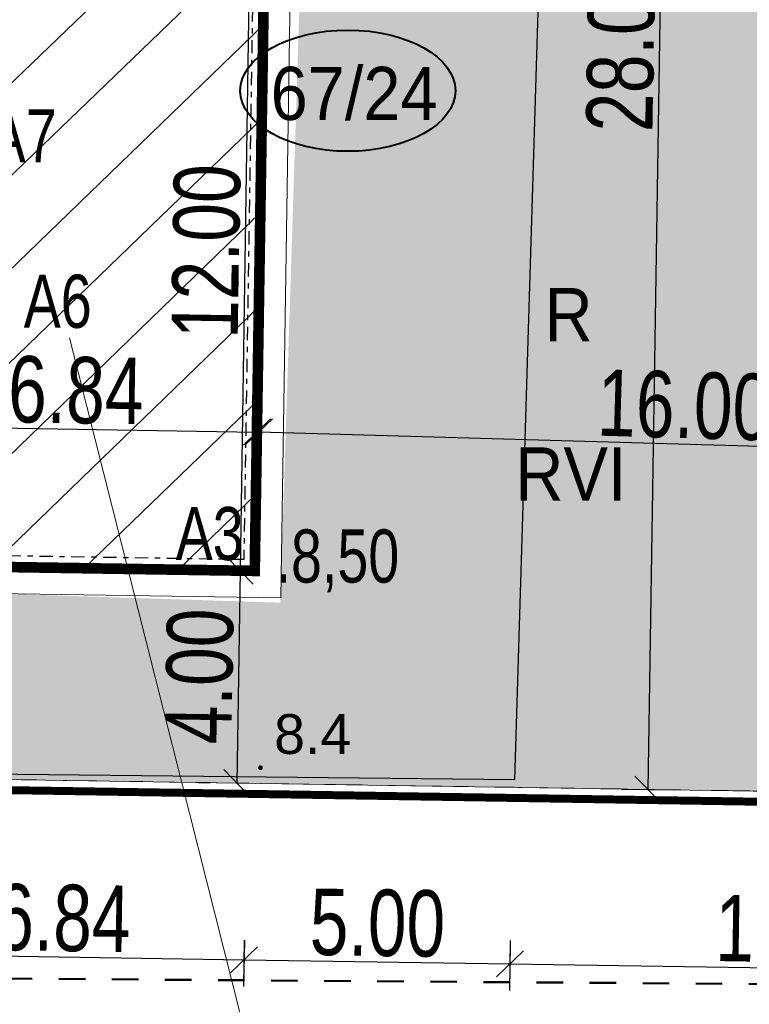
# Model space of a CAD drawing. Extents: x -3 to 10956327, y 0 to 11904415.
# Tile 10 of 14: x 5478162 to 5478176, y 5952193 to 5952212. Entities that reach past the tile are written whole.
import ezdxf

# ---------------------------------------------------------------- set-up
doc = ezdxf.new("R2010")
doc.units = 0
doc.header["$LTSCALE"] = 0.5
doc.header["$PDMODE"] = 33
doc.header["$PDSIZE"] = 0.3
for name, pattern in [('1 1', [2, 1, -1]), ('DASHDOT', [1, 0.5, -0.25, 0, -0.25]), ('EGKK', [4, 3, -1]), ('EGUG', [2, 1, -1]), ('HIDDEN', [0.375, 0.25, -0.125])]:
    doc.linetypes.add(name, pattern=pattern)
doc.layers.get('0').update_dxf_attribs({"color": 251})
doc.layers.get('Defpoints').update_dxf_attribs({"color": 251})
for name, color, linetype in [('--granica', 2, 'Continuous'), ('--proj.bud', 7, 'Continuous'), ('--rzędne terenu', 5, 'Continuous'), ('--trawa', 104, 'Continuous'), ('-pkt tyczenia', 7, 'Continuous'), ('Strzałka', 251, 'Continuous')]:
    doc.layers.add(name, color=color, linetype=linetype)
for name, color, linetype, lineweight in [('--OPISY', 7, 'Continuous', 0), ('--wymiary', 7, 'Continuous', 0), ('--zagosp', 7, 'Continuous', 0), ('EGDE', 7, 'Continuous', 20), ('EGDE_O', 7, 'Continuous', 20), ('EGKK', 251, 'Continuous', 20), ('EGKK_O', 251, 'Continuous', 20), ('EGUG', 251, 'Continuous', 20), ('EGUG_O', 251, 'Continuous', 20), ('OTRN', 251, 'Continuous', 20), ('OTRN_O', 251, 'Continuous', 18)]:
    doc.layers.add(name, color=color, linetype=linetype, lineweight=lineweight)
doc.styles.add('1-500', font='arial.ttf', dxfattribs={"width": 0.75, "height": 1.25})
doc.styles.add('BDOT', font='Arial.ttf', dxfattribs={"width": 0.8999999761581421})
doc.styles.add('EGiB', font='Arial.ttf', dxfattribs={"width": 0.8999999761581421})
doc.styles.add('STYL-1', font='arial.ttf', dxfattribs={"width": 0.75})
doc.linetypes.add('OGRODZENIE1', pattern='A,0.4,-0.06,[143,RODZLIN.shx,S=0.012,R=0,X=0,Y=0],-0.06,0.4', length=0.92)
doc.dimstyles.new('1-500', dxfattribs={"dimtxt": 1.25, "dimasz": 0.5, "dimexe": 0.5, "dimexo": 1, "dimgap": 0.09, "dimtad": 1, "dimzin": 0, "dimdsep": 46, "dimtxsty": '1-500', "dimblk": 'OBLIQUE', "dimcen": 0.09, "dimclrt": 256, "dimadec": 0, "dimazin": 0, "dimtfac": 1, "dimtdec": 4, "dimtix": 1, "dimtofl": 0, "dimtmove": 2, "dimatfit": 3, "dimldrblk": 'OBLIQUE', "dimfxl": 0.5, "dimfxlon": 1, "dimtvp": 0.9, "dimtolj": 1, "dimtzin": 0, "dimarcsym": 0})

# ---------------------------------------------------------------- blocks, each defined once
blk = doc.blocks.new('OTRN')
at = {"layer": 'OTRN', "color": 0, "const_width": 0.09}
blk.add_lwpolyline([(-0.045, 0, 1), (0.045, 0, 1)], format="xyb", close=True, dxfattribs=at)
at = {"layer": 'OTRN_O', "color": 0, "style": 'BDOT'}
blk.add_attdef('RZEDNA', (0.5138805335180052, 0.5151789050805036), '', height=1.5, dxfattribs=at)
blk = doc.blocks.new('_Oblique')
at = {"color": 0, "linetype": 'ByBlock', "lineweight": -2}
blk.add_line((-0.5, -0.5), (0.5, 0.5), dxfattribs=at)
blk = doc.blocks.new('*D257')
at = {"layer": '--wymiary', "color": 0, "lineweight": -2}
for p, q in [((5478134.985012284, 5952193.035043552), (5478134.969600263, 5952192.035162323)), ((5478134.977306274, 5952192.535102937), (5478182.337306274, 5952191.805102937)), ((5478182.345012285, 5952192.305043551), (5478182.329600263, 5952191.305162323))]:
    blk.add_line(p, q, dxfattribs=at)
at = {"layer": 'Defpoints', "color": 0}
for p in [(5478135.06, 5952197.9), (5478182.42, 5952197.17), (5478182.337306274, 5952191.805102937)]:
    blk.add_point(p, dxfattribs=at)
at = {"layer": '--wymiary', "color": 0, "lineweight": -2, "xscale": 0.5, "yscale": 0.5, "zscale": 0.5}
for p, rotation in [((5478134.977306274, 5952192.535102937), 179.116921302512), ((5478182.337306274, 5952191.805102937), 359.116921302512)]:
    blk.add_blockref('_Oblique', p, dxfattribs=dict(at, rotation=rotation))
at = {"layer": '--wymiary', "insert": (5478158.668528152, 5952192.898141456), "char_height": 1.25, "attachment_point": 5, "rotation": 359.11692130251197, "style": '1-500'}
blk.add_mtext('\\A1;47.37', dxfattribs=at)
blk = doc.blocks.new('Kancelariax2')
at = {"linetype": 'ByBlock'}
h = blk.add_hatch(dxfattribs=at)
h.set_pattern_fill('ANSI31', color=256, scale=10, style=0)
h.set_pattern_definition([(45, (-5478255.899538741, -5952144.883128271), (-0.8838834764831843, 0.8838834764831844), [])])
h.paths.add_polyline_path([(12, 6.844000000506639), (0, 6.844000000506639), (0, 0), (4.094000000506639, 0), (4.094000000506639, 1.200000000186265), (7.906000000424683, 1.200000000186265), (7.906000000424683, 0), (12, 0)])
at = {"linetype": 'Continuous', "const_width": 0.2}
blk.add_lwpolyline([(12, 6.844000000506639), (0, 6.844000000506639), (0, 0), (4.094000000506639, 0), (4.094000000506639, 1.200000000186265), (7.906000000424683, 1.200000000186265), (7.906000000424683, 0), (12, 0)], close=True, dxfattribs=at)
at = {"linetype": 'DASHDOT'}
blk.add_lwpolyline([(11.79050000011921, 6.634499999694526), (0.2094999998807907, 6.634499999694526), (0.2094999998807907, 0.2094999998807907), (3.884500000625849, 0.2094999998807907), (3.884500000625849, 1.409500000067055), (8.115500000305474, 1.409500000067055), (8.115500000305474, 0.2094999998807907), (11.79050000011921, 0.2094999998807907)], close=True, dxfattribs=at)
blk = doc.blocks.new('*D368')
at = {"layer": '--wymiary', "color": 0, "lineweight": -2}
for p, q in [((5478159.493230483, 5952194.572344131), (5478159.479568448, 5952193.69982002)), ((5478166.33639165, 5952194.465193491), (5478166.322729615, 5952193.592669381)), ((5478159.487396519, 5952194.199758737), (5478166.330557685, 5952194.092608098))]:
    blk.add_line(p, q, dxfattribs=at)
at = {"layer": 'Defpoints', "color": 0}
for p in [(5478159.508886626, 5952195.572221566), (5478166.352047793, 5952195.465070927), (5478166.330557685, 5952194.092608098)]:
    blk.add_point(p, dxfattribs=at)
at = {"layer": '--wymiary', "color": 0, "lineweight": -2, "xscale": 0.5, "yscale": 0.5, "zscale": 0.5}
for p, rotation in [((5478159.487396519, 5952194.199758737), 179.1029324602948), ((5478166.330557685, 5952194.092608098), 359.1029324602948)]:
    blk.add_blockref('_Oblique', p, dxfattribs=dict(at, rotation=rotation))
at = {"layer": '--wymiary', "insert": (5478162.920376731, 5952194.874219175), "char_height": 1.25, "attachment_point": 5, "rotation": 359.10293246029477, "style": '1-500'}
blk.add_mtext('\\A1;6.84', dxfattribs=at)
blk = doc.blocks.new('*D369')
at = {"layer": '--wymiary', "color": 0, "lineweight": -2}
for p, q in [((5478166.336969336, 5952194.465184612), (5478166.32382022, 5952193.593237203)), ((5478171.345258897, 5952194.389658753), (5478171.332109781, 5952193.517711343)), ((5478166.331359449, 5952194.093180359), (5478171.33964901, 5952194.0176545))]:
    blk.add_line(p, q, dxfattribs=at)
at = {"layer": 'Defpoints', "color": 0}
for p in [(5478166.352047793, 5952195.465070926), (5478171.360337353, 5952195.389545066), (5478171.33964901, 5952194.0176545)]:
    blk.add_point(p, dxfattribs=at)
at = {"layer": '--wymiary', "color": 0, "lineweight": -2, "xscale": 0.5, "yscale": 0.5, "zscale": 0.5}
for p, rotation in [((5478166.331359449, 5952194.093180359), 179.1360353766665), ((5478171.33964901, 5952194.0176545), 359.1360353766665)]:
    blk.add_blockref('_Oblique', p, dxfattribs=dict(at, rotation=rotation))
at = {"layer": '--wymiary', "insert": (5478168.84648323, 5952194.783459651), "char_height": 1.25, "attachment_point": 5, "rotation": 359.1360353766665, "style": '1-500'}
blk.add_mtext('\\A1;5.00', dxfattribs=at)
blk = doc.blocks.new('*D370')
at = {"layer": '--wymiary', "color": 0, "lineweight": -2}
for p, q in [((5478171.346387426, 5952194.454820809), (5478171.331942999, 5952193.517713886)), ((5478182.342697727, 5952194.285325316), (5478182.3282533, 5952193.348218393)), ((5478171.33964901, 5952194.0176545), (5478182.335959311, 5952193.848159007))]:
    blk.add_line(p, q, dxfattribs=at)
at = {"layer": 'Defpoints', "color": 0}
for p in [(5478171.361799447, 5952195.454702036), (5478182.358109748, 5952195.285206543), (5478182.335959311, 5952193.848159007)]:
    blk.add_point(p, dxfattribs=at)
at = {"layer": '--wymiary', "color": 0, "lineweight": -2, "xscale": 0.5, "yscale": 0.5, "zscale": 0.5}
for p, rotation in [((5478171.33964901, 5952194.0176545), 179.1169212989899), ((5478182.335959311, 5952193.848159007), 359.1169212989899)]:
    blk.add_blockref('_Oblique', p, dxfattribs=dict(at, rotation=rotation))
at = {"layer": '--wymiary', "insert": (5478176.849026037, 5952194.660945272), "char_height": 1.25, "attachment_point": 5, "rotation": 359.1169212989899, "style": '1-500'}
blk.add_mtext('\\A1;11.00', dxfattribs=at)
blk = doc.blocks.new('*D417')
at = {"layer": '--wymiary', "color": 0, "lineweight": -2}
for p, q in [((5478165.532611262, 5952201.429103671), (5478165.75515105, 5952201.425673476)), ((5478166.255091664, 5952201.417967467), (5478166.193469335, 5952197.420113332)), ((5478165.470988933, 5952197.431249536), (5478165.693528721, 5952197.427819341))]:
    blk.add_line(p, q, dxfattribs=at)
at = {"layer": 'Defpoints', "color": 0}
for p in [(5478166.53249249, 5952201.413691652), (5478166.193469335, 5952197.420113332), (5478166.47087016, 5952197.415837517)]:
    blk.add_point(p, dxfattribs=at)
at = {"layer": '--wymiary', "color": 0, "lineweight": -2, "xscale": 0.5, "yscale": 0.5, "zscale": 0.5}
for p, rotation in [((5478166.255091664, 5952201.417967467), 89.11692130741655), ((5478166.193469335, 5952197.420113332), 269.1169213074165)]:
    blk.add_blockref('_Oblique', p, dxfattribs=dict(at, rotation=rotation))
at = {"layer": '--wymiary', "insert": (5478165.496241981, 5952199.430262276), "char_height": 1.25, "attachment_point": 5, "rotation": 89.11692130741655, "style": '1-500'}
blk.add_mtext('\\A1;4.00', dxfattribs=at)
blk = doc.blocks.new('*D427')
at = {"layer": '--wymiary', "color": 0, "lineweight": -2}
for p, q in [((5478165.720488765, 5952213.427877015), (5478165.943027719, 5952213.424392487)), ((5478166.442966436, 5952213.416564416), (5478166.255092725, 5952201.418035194)), ((5478165.532615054, 5952201.429347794), (5478165.755154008, 5952201.425863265))]:
    blk.add_line(p, q, dxfattribs=at)
at = {"layer": 'Defpoints', "color": 0}
for p in [(5478166.7203662, 5952213.412220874), (5478166.255092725, 5952201.418035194), (5478166.53249249, 5952201.413691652)]:
    blk.add_point(p, dxfattribs=at)
at = {"layer": '--wymiary', "color": 0, "lineweight": -2, "xscale": 0.5, "yscale": 0.5, "zscale": 0.5}
for p, rotation in [((5478166.442966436, 5952213.416564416), 89.10293245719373), ((5478166.255092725, 5952201.418035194), 269.1029324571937)]:
    blk.add_blockref('_Oblique', p, dxfattribs=dict(at, rotation=rotation))
at = {"layer": '--wymiary', "insert": (5478165.620993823, 5952207.428699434), "char_height": 1.25, "attachment_point": 5, "rotation": 89.10293245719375, "style": '1-500'}
blk.add_mtext('\\A1;12.00', dxfattribs=at)
blk = doc.blocks.new('*D433')
at = {"layer": '--wymiary', "color": 0, "lineweight": -2}
for p, q in [((5478173.881399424, 5952225.326224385), (5478174.881276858, 5952225.310568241)), ((5478173.942606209, 5952197.2988408), (5478174.381338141, 5952225.318396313)), ((5478173.442667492, 5952197.306668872), (5478174.442544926, 5952197.291012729))]:
    blk.add_line(p, q, dxfattribs=at)
at = {"layer": 'Defpoints', "color": 0}
for p in [(5478166.893995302, 5952225.43563359), (5478174.381338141, 5952225.318396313), (5478166.45526337, 5952197.416078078)]:
    blk.add_point(p, dxfattribs=at)
at = {"layer": '--wymiary', "color": 0, "lineweight": -2, "xscale": 0.5, "yscale": 0.5, "zscale": 0.5}
for p, rotation in [((5478174.381338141, 5952225.318396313), 89.10293245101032), ((5478173.942606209, 5952197.2988408), 269.1029324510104)]:
    blk.add_blockref('_Oblique', p, dxfattribs=dict(at, rotation=rotation))
at = {"layer": '--wymiary', "insert": (5478173.433936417, 5952211.320018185), "char_height": 1.25, "attachment_point": 5, "rotation": 89.10293245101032, "style": '1-500'}
blk.add_mtext('\\A1;28.02', dxfattribs=at)
blk = doc.blocks.new('*D436')
at = {"layer": '--wymiary', "color": 0, "lineweight": -2}
for p, q in [((5478166.592958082, 5952203.530743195), (5478166.621507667, 5952204.530335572)), ((5478182.588622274, 5952203.073887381), (5478182.617171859, 5952204.073479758)), ((5478166.607232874, 5952204.030539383), (5478182.602897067, 5952203.573683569))]:
    blk.add_line(p, q, dxfattribs=at)
at = {"layer": 'Defpoints', "color": 0}
for p in [(5478182.602897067, 5952203.573683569), (5478166.53249249, 5952201.413691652), (5478182.528156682, 5952200.956835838)]:
    blk.add_point(p, dxfattribs=at)
at = {"layer": '--wymiary', "color": 0, "lineweight": -2, "xscale": 0.5, "yscale": 0.5, "zscale": 0.5}
for p, rotation in [((5478166.607232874, 5952204.030539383), 178.3640069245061), ((5478182.602897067, 5952203.573683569), 358.3640069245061)]:
    blk.add_blockref('_Oblique', p, dxfattribs=dict(at, rotation=rotation))
at = {"layer": '--wymiary', "insert": (5478174.625852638, 5952204.529939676), "char_height": 1.25, "attachment_point": 5, "rotation": 358.3640069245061, "style": '1-500'}
blk.add_mtext('\\A1;16.00', dxfattribs=at)
blk = doc.blocks.new('*D437')
at = {"layer": '--wymiary', "color": 0, "lineweight": -2}
for p, q in [((5478159.72253544, 5952203.634853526), (5478159.738191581, 5952204.63473096)), ((5478166.565593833, 5952203.527704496), (5478166.581249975, 5952204.52758193)), ((5478159.730363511, 5952204.134792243), (5478166.573421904, 5952204.027643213))]:
    blk.add_line(p, q, dxfattribs=at)
at = {"layer": 'Defpoints', "color": 0}
for p in [(5478166.573421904, 5952204.027643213), (5478159.689907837, 5952201.551096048), (5478166.53296623, 5952201.443947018)]:
    blk.add_point(p, dxfattribs=at)
at = {"layer": '--wymiary', "color": 0, "lineweight": -2, "xscale": 0.5, "yscale": 0.5, "zscale": 0.5}
for p, rotation in [((5478159.730363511, 5952204.134792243), 179.1029324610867), ((5478166.573421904, 5952204.027643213), 359.1029324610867)]:
    blk.add_blockref('_Oblique', p, dxfattribs=dict(at, rotation=rotation))
at = {"layer": '--wymiary', "insert": (5478163.163292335, 5952204.809253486), "char_height": 1.25, "attachment_point": 5, "rotation": 359.1029324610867, "style": '1-500'}
blk.add_mtext('\\A1;6.84', dxfattribs=at)

msp = doc.modelspace()

# ---------------------------------------------------------------- hatches: boundary and pattern name
at = {"layer": '--trawa', "linetype": 'HIDDEN', "transparency": 33554687}
h = msp.add_hatch(dxfattribs=at)
h.set_pattern_fill('02-Tynk zaprawa', color=256, scale=2)
h.set_pattern_definition([(10, (0.8, 1.2), (-0.05708131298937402, 6.082494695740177), [0, -2]), (12, (1.4, 0.2), (-0.6605815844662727, 5.993632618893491), [0, -2]), (-3, (0, -0.2), (1.312645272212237, 5.939441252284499), [0, -3]), (-82, (0.2, 0.1), (8.311829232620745, -1.659365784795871), [0, -1]), (23, (0, -0.1), (1.337632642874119, 7.085953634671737), [0, -1.6]), (58, (-0.4, -0.6), (7.526094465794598, -1.165290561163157), [0, -1.2]), (79, (-0.4, 0.6), (-7.389559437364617, 2.86258822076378), [0, -1.8]), (40, (0.8, 1.2), (-5.661831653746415, 8.303232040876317), [0, -2]), (92, (1.4, 0.2), (-8.016066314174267, 0.3204385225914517), [0, -2]), (-43, (0, -0.2), (10.27933074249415, 9.55695346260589), [0, -3]), (-12, (0.2, 0.1), (3.986283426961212, 5.286732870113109), [0, -1]), (63, (0, -0.1), (-3.351875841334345, 6.197170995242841), [0, -1.8]), (6, (-0.4, -0.6), (3.098546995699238, -0.7803886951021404), [0, -1.2]), (138, (-0.4, 0.6), (-7.597882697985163, -6.346036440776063), [0, -8.6]), (82, (0.8, 1.2), (-5.802435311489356, 1.825306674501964), [0.2, -2]), (-12, (1.4, 0.2), (1.83435870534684, 5.744138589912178), [0.2, -2]), (37, (0, -0.2), (-2.812254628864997, 5.393628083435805), [0.2, -3]), (-102, (0.2, 0.1), (7.24302807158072, -4.402106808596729), [0.2, -1]), (103, (0, -0.1), (-6.746024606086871, 2.547773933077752), [0.2, -1.6]), (-19, (-0.4, -0.6), (0.5575786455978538, -7.595334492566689), [0.2, -1.2]), (9, (-0.4, 0.6), (0.1625748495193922, 7.922977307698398), [0.2, -1.8]), (-92, (0.8, 1.2), (9.959008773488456, -1.348385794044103), [0.2, -2]), (-62, (1.4, 0.2), (7.345263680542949, 3.226003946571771), [0.2, -2]), (143, (0, -0.2), (-9.224045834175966, -10.57908211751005), [0.2, -3]), (112, (0.2, 0.1), (-6.612001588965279, 0.3484752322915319), [0.2, -1]), (-53, (0, -0.1), (7.039346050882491, 0.2959850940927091), [0.2, -1.8]), (126, (-0.4, -0.6), (-0.8734370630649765, 3.073614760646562), [0.2, -1.2]), (38, (-0.4, 0.6), (-4.930267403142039, 8.584431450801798), [0.2, -8.6]), (82, (0.82, 1.2), (-5.802435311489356, 1.825306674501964), [0.2, -2]), (-12, (1.42, 0.2), (1.83435870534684, 5.744138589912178), [0.2, -2]), (37, (0.02, -0.2), (-2.812254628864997, 5.393628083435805), [0.2, -3]), (-102, (0.22, 0.1), (7.24302807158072, -4.402106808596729), [0.2, -1]), (103, (0.02, -0.1), (-6.746024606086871, 2.547773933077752), [0.2, -1.6]), (-19, (-0.42, -0.6), (0.5575786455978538, -7.595334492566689), [0.2, -1.2]), (9, (-0.42, 0.6), (0.1625748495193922, 7.922977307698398), [0.2, -1.8]), (-92, (0.82, 1.2), (9.959008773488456, -1.348385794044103), [0.2, -2]), (-62, (1.42, 0.2), (7.345263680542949, 3.226003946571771), [0.2, -2]), (143, (0.02, -0.2), (-9.224045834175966, -10.57908211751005), [0.2, -3]), (112, (0.22, 0.1), (-6.612001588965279, 0.3484752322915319), [0.2, -1]), (-53, (0.02, -0.1), (7.039346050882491, 0.2959850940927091), [0.2, -1.8]), (126, (-0.42, -0.6), (-0.8734370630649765, 3.073614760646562), [0.2, -1.2]), (38, (-0.42, 0.6), (-4.930267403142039, 8.584431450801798), [0.2, -8.6])])
h.paths.add_polyline_path([(5478182.42, 5952197.17), (5478135.06, 5952197.9), (5478135.792403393, 5952220.602299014), (5478143.285356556, 5952220.362348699, -0.4055297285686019), (5478144.737201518, 5952218.863121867), (5478143.836892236, 5952218.843859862), (5478143.756633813, 5952216.345148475), (5478144.656169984, 5952216.316255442), (5478144.246331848, 5952203.556629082, -0.2828408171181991), (5478146.060358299, 5952201.746758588), (5478149.687293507, 5952201.630261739, -0.4453325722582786), (5478151.194546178, 5952203.331977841), (5478154.740897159, 5952203.218842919), (5478154.823916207, 5952205.803502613), (5478159.321596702, 5952205.659037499), (5478159.174113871, 5952201.067405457), (5478167.014070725, 5952200.815586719), (5478167.431414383, 5952213.808885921), (5478159.591457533, 5952214.060704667), (5478159.441790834, 5952209.401081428), (5478159.46993424, 5952210.277279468), (5478159.441790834, 5952209.401081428), (5478155.213159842, 5952209.975935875), (5478155.297890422, 5952220.559899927), (5478156.297374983, 5952220.52779658), (5478156.413721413, 5952224.035690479), (5478141.91721096, 5952224.491491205), (5478141.955734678, 5952225.69087268), (5478139.457023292, 5952225.771131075), (5478139.418499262, 5952224.571749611), (5478135.928484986, 5952224.68384857), (5478135.96, 5952225.92), (5478183.22, 5952225.18)])

# ---------------------------------------------------------------- linework, layer by layer
at = {"layer": '--granica', "lineweight": 40, "const_width": 0.15, "flags": 128}
msp.add_lwpolyline([(5478135.766418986, 5952226.123055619), (5478183.42570251, 5952225.376803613), (5478182.614283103, 5952196.966981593), (5478134.853574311, 5952197.703158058)], close=True, dxfattribs=at)
at = {"layer": '--granica', "lineweight": 40}
msp.add_ellipse((5478168.286262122, 5952210.452886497), major_axis=(-2.027110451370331, 1.241247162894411e-16), ratio=0.5628934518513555, dxfattribs=at)
at = {"layer": '--OPISY'}
msp.add_lwpolyline([(5478186.358634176, 5952186.640586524), (5478167.886134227, 5952186.640586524), (5478163.04306032, 5952205.800836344)], dxfattribs=at)
at = {"layer": '--zagosp', "flags": 128}
msp.add_lwpolyline([(5478159.313170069, 5952209.433701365), (5478159.385094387, 5952214.027138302), (5478167.228132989, 5952213.904331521), (5478167.024603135, 5952200.905924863), (5478159.181564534, 5952201.028731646), (5478159.253488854, 5952205.622168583)], dxfattribs=at)
at = {"color": 34, "linetype": 'OGRODZENIE1', "lineweight": 30, "ltscale": 3}
msp.add_lwpolyline([(5478172.265950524, 5952224.961305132), (5478156.445247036, 5952225.208710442), (5478155.609505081, 5952197.657265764), (5478171.435426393, 5952197.485430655)], close=True, dxfattribs=at)
at = {"layer": 'EGDE', "lineweight": 18}
msp.add_lwpolyline([(5478138.643470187, 5952261.948251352), (5478135.96, 5952225.92), (5478183.22, 5952225.18), (5478182.42, 5952197.17), (5478135.06, 5952197.9), (5478134.539539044, 5952169.915929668)], dxfattribs=at)
msp.add_lwpolyline([(5478135.06, 5952197.9), (5478182.42, 5952197.17), (5478183.22, 5952225.18), (5478135.96, 5952225.92)], close=True, dxfattribs=at)
at = {"layer": 'EGKK', "linetype": 'EGKK', "lineweight": 18}
msp.add_lwpolyline([(5478135.06, 5952197.9), (5478182.42, 5952197.17), (5478183.22, 5952225.18), (5478135.96, 5952225.92)], close=True, dxfattribs=at)
at = {"layer": 'EGUG', "linetype": 'EGUG', "lineweight": 18}
msp.add_lwpolyline([(5478201.196816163, 5952247.221575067), (5478186.09, 5952245.8), (5478183.22, 5952225.18), (5478182.42, 5952197.17), (5478135.06, 5952197.9), (5478134.540479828, 5952169.966513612)], dxfattribs=at)
msp.add_lwpolyline([(5478135.06, 5952197.9), (5478182.42, 5952197.17), (5478183.22, 5952225.18), (5478135.96, 5952225.92)], close=True, dxfattribs=at)
at = {"layer": 'Strzałka', "linetype": '1 1', "lineweight": 50, "flags": 128}
msp.add_lwpolyline([(5478188.434941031, 5952229.331577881), (5478187.552070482, 5952193.553666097), (5478113.250886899, 5952194.09208047), (5478113.161151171, 5952230.255579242), (5478188.434941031, 5952229.331577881), (5478188.434941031, 5952229.331577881)], dxfattribs=at)

# ---------------------------------------------------------------- block references
at = {"layer": '--proj.bud', "linetype": 'Continuous', "xscale": -1, "rotation": 269.102932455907}
msp.add_blockref('Kancelariax2', (5478159.689331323, 5952201.520842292), dxfattribs=at)
at = {"layer": 'OTRN', "xscale": 0.5, "yscale": 0.5, "zscale": 0.5}
msp.add_blockref('OTRN', (5478166.64, 5952197.71, 8.351), dxfattribs=at).add_auto_attribs({'RZEDNA': '8.4'})

# ---------------------------------------------------------------- texts
at = {"layer": '--rzędne terenu', "insert": (5478166.924853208, 5952202.193259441, -10.02223846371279), "char_height": 1, "width": 11.89299704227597, "attachment_point": 1, "style": 'STYL-1'}
msp.add_mtext('.8,50 ', dxfattribs=at)
at = {"layer": '-pkt tyczenia', "char_height": 1, "width": 239.7508576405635, "attachment_point": 7, "style": '1-500'}
for s, insert in [('A7', (5478161.519362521, 5952209.10360178)), ('A6', (5478162.180140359, 5952205.974994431)), ('A3', (5478165.042651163, 5952201.601961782))]:
    msp.add_mtext(s, dxfattribs=dict(at, insert=insert))
at = {"layer": 'EGDE_O', "insert": (5478166.831697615, 5952209.887895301), "char_height": 1, "attachment_point": 7, "style": 'EGiB'}
msp.add_mtext('67/24', dxfattribs=at)
at = {"layer": 'EGKK_O', "insert": (5478171.441401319, 5952203.738037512), "char_height": 1, "attachment_point": 1, "style": 'EGiB'}
msp.add_mtext('RVI', dxfattribs=at)
at = {"layer": 'EGUG_O', "insert": (5478171.991401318, 5952205.738037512), "char_height": 1, "attachment_point": 7, "style": 'EGiB'}
msp.add_mtext('R', dxfattribs=at)

# ---------------------------------------------------------------- dimensions: what is measured, and where the dimension line sits
at = {"layer": '--wymiary'}
for p1, p2, distance, picture, middle in [((5478166.45526337, 5952197.416078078), (5478166.893995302, 5952225.43563359), -7.488260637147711, '*D433', (5478173.433936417, 5952211.320018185)), ((5478166.7203662, 5952213.412220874), (5478166.53249249, 5952201.413691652), -0.2774337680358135, '*D427', (5478165.620993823, 5952207.428699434)), ((5478166.53249249, 5952201.413691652), (5478166.47087016, 5952197.415837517), -0.27743377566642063, '*D417', (5478165.496241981, 5952199.430262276)), ((5478135.06, 5952197.9), (5478182.42, 5952197.17), -5.365534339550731, '*D257', (5478158.668528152, 5952192.898141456)), ((5478159.508886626, 5952195.572221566), (5478166.352047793, 5952195.465070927), -1.3726310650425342, '*D368', (5478162.920376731, 5952194.874219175)), ((5478171.361799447, 5952195.454702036), (5478182.358109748, 5952195.285206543), -1.4372182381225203, '*D370', (5478176.849026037, 5952194.660945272))]:
    dim = msp.add_aligned_dim(p1=p1, p2=p2, distance=distance, dimstyle='1-500', override={"dimtxt": 1.25}, dxfattribs=at)
    dim.commit()
    dim.dimension.update_dxf_attribs({"geometry": picture, "text_midpoint": middle})
for p1, p2, distance, picture, middle in [((5478159.689907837, 5952201.551096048), (5478166.53296623, 5952201.443947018), 2.584012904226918, '*D437', (5478163.163292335, 5952204.809253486)), ((5478166.53249249, 5952201.413691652), (5478182.528156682, 5952200.956835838), 2.61791485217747, '*D436', (5478174.625852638, 5952204.529939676))]:
    dim = msp.add_aligned_dim(p1=p1, p2=p2, distance=distance, dimstyle='1-500', dxfattribs=at)
    dim.commit()
    dim.dimension.update_dxf_attribs({"geometry": picture, "text_midpoint": middle})
dim = msp.add_aligned_dim(p1=(5478166.352047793, 5952195.465070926), p2=(5478171.360337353, 5952195.389545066), distance=-1.372046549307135, text='5.00', dimstyle='1-500', override={"dimtxt": 1.25, "dimtxsty": '1-500'}, dxfattribs=at)
dim.commit()
dim.dimension.update_dxf_attribs({"geometry": '*D369', "text_midpoint": (5478168.84648323, 5952194.783459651)})

doc.saveas('drawing.dxf')
